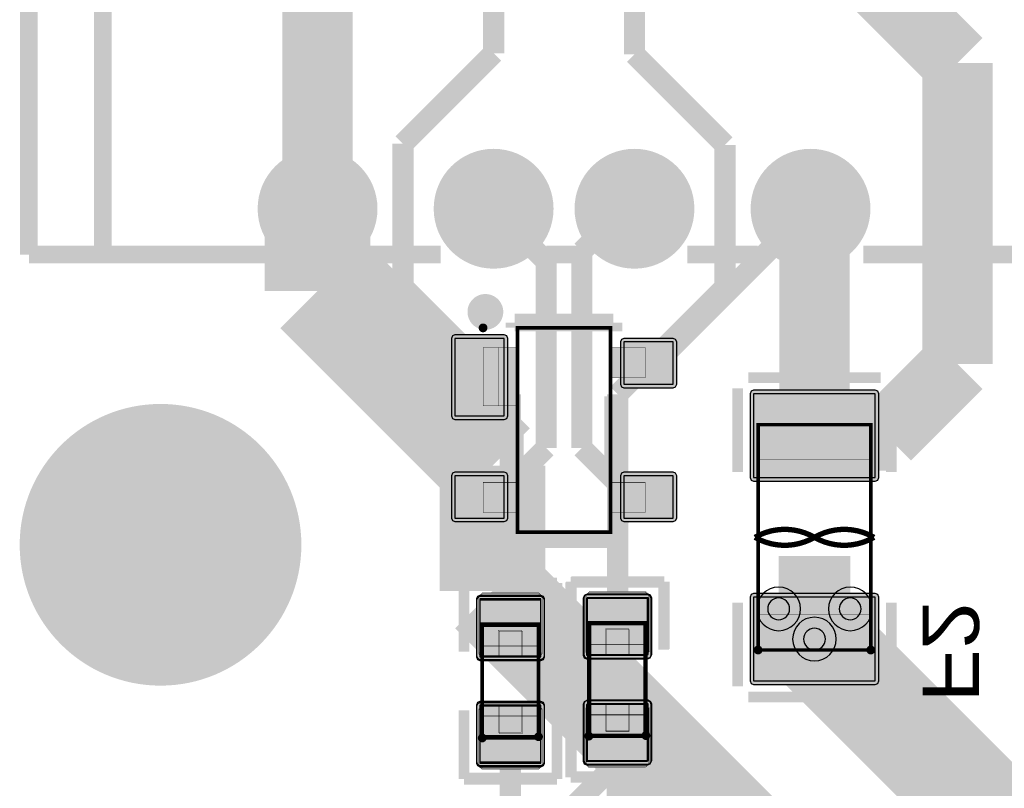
# Model space of a CAD drawing. Header units: millimetres. Extents: x -8 to 125, y -6 to 113.
# Tile 81 of 142: x 55 to 68, y 83 to 93. Entities that reach past the tile are written whole.
import ezdxf
from ezdxf.enums import TextEntityAlignment as Align

# ---------------------------------------------------------------- set-up
doc = ezdxf.new("R2010")
doc.units = ezdxf.units.MM
for name, color, linetype, true_color in [('Bottom Layer', 7, 'Continuous', 0x0000ff), ('Bottom Paste Mask Layer', 7, 'Continuous', 0x800000), ('Bottom Silkscreen Layer', 7, 'Continuous', 0x66cc33), ('Bottom Solder Mask Layer', 7, 'Continuous', 0xaa00ff), ('Component Marking Layer', 7, 'Continuous', 0x66ffcc), ('Component Shape Layer', 7, 'Continuous', 0x00cccc), ('Document Layer', 7, 'Continuous', 0xffffff), ('Hole Layer', 7, 'Continuous', 0x222222), ('Inner2', 7, 'Continuous', 0x008000), ('Multi-Layer', 7, 'Continuous', 0xc0c0c0), ('Pin Floating Layer', 7, 'Continuous', 0xff99ff), ('Pin Soldering Layer', 7, 'Continuous', 0xcc9999), ('Top Layer', 7, 'Continuous', 0xff0000), ('Top Paste Mask Layer', 7, 'Continuous', 0x808080), ('Top Silkscreen Layer', 7, 'Continuous', 0xffcc00), ('Top Solder Mask Layer', 7, 'Continuous', 0x800080)]:
    doc.layers.add(name, color=color, linetype=linetype, true_color=true_color)
doc.styles.get("Standard").update_dxf_attribs({"font": 'arial.ttf'})

msp = doc.modelspace()

# ---------------------------------------------------------------- hatches: boundary and pattern name
at = {"layer": 'Bottom Layer'}
for points in [[(57.93, 90.772, 1), (59.53, 90.772, 1)], [(60.43, 90.772, 1), (62.03, 90.772, 1)], [(62.43, 90.772, 1), (64.03, 90.772, 1)], [(64.93, 90.772, 1), (66.53, 90.772, 1)], [(64.922, 86.956), (66.65, 86.956), (66.65, 88.146), (64.922, 88.146)], [(61.036, 84.407), (61.9, 84.407), (61.9, 85.214), (61.036, 85.214)], [(62.551, 84.433), (63.415, 84.433), (63.415, 85.239), (62.551, 85.239)], [(64.922, 84.066), (66.65, 84.066), (66.65, 85.256), (64.922, 85.256)], [(61.036, 82.9), (61.9, 82.9), (61.9, 83.707), (61.036, 83.707)], [(62.551, 82.926), (63.415, 82.926), (63.415, 83.733), (62.551, 83.733)]]:
    msp.add_hatch(color=256, dxfattribs=at).paths.add_polyline_path(points)
at = {"layer": 'Bottom Paste Mask Layer'}
for points in [[(64.922, 86.956), (66.65, 86.956), (66.65, 88.146), (64.922, 88.146)], [(61.918, 85.252), (61.918, 84.452), (61.868, 84.402), (61.64, 84.402), (61.64, 84.772), (61.31, 84.772), (61.31, 84.402), (61.068, 84.402), (61.018, 84.452), (61.018, 85.252), (61.068, 85.302), (61.868, 85.302)], [(63.433, 85.278), (63.433, 84.478), (63.383, 84.428), (63.155, 84.428), (63.155, 84.798), (62.826, 84.798), (62.826, 84.428), (62.583, 84.428), (62.533, 84.478), (62.533, 85.278), (62.583, 85.328), (63.383, 85.328)], [(64.922, 84.066), (66.65, 84.066), (66.65, 85.256), (64.922, 85.256)], [(61.868, 83.702), (61.64, 83.702), (61.64, 83.322), (61.31, 83.322), (61.31, 83.702), (61.068, 83.702), (61.018, 83.652), (61.018, 82.862), (61.068, 82.812), (61.868, 82.812), (61.918, 82.862), (61.918, 83.652)], [(63.383, 83.728), (63.155, 83.728), (63.155, 83.348), (62.826, 83.348), (62.826, 83.728), (62.583, 83.728), (62.533, 83.678), (62.533, 82.888), (62.583, 82.838), (63.383, 82.838), (63.433, 82.888), (63.433, 83.678)]]:
    msp.add_hatch(color=256, dxfattribs=at).paths.add_polyline_path(points)
at = {"layer": 'Bottom Solder Mask Layer'}
for points in [[(64.922, 86.905), (66.65, 86.905), (66.686, 86.92), (66.701, 86.956), (66.701, 88.146), (66.686, 88.182), (66.65, 88.197), (64.922, 88.197), (64.886, 88.182), (64.871, 88.146), (64.871, 86.956), (64.886, 86.92)], [(62.551, 84.382), (63.415, 84.382), (63.451, 84.397), (63.466, 84.433), (63.466, 85.239), (63.451, 85.275), (63.415, 85.29), (62.551, 85.29), (62.516, 85.275), (62.501, 85.239), (62.501, 84.433), (62.516, 84.397)], [(64.922, 84.015), (66.65, 84.015), (66.686, 84.03), (66.701, 84.066), (66.701, 85.256), (66.686, 85.292), (66.65, 85.307), (64.922, 85.307), (64.886, 85.292), (64.871, 85.256), (64.871, 84.066), (64.886, 84.03)], [(61.036, 84.356), (61.9, 84.356), (61.936, 84.371), (61.951, 84.407), (61.951, 85.214), (61.936, 85.249), (61.9, 85.264), (61.036, 85.264), (61, 85.249), (60.985, 85.214), (60.985, 84.407), (61, 84.371)], [(61.036, 82.849), (61.9, 82.849), (61.936, 82.864), (61.951, 82.9), (61.951, 83.707), (61.936, 83.743), (61.9, 83.758), (61.036, 83.758), (61, 83.743), (60.985, 83.707), (60.985, 82.9), (61, 82.864)], [(62.551, 82.875), (63.415, 82.875), (63.451, 82.89), (63.466, 82.926), (63.466, 83.733), (63.451, 83.769), (63.415, 83.783), (62.551, 83.783), (62.516, 83.769), (62.501, 83.733), (62.501, 82.926), (62.516, 82.89)]]:
    msp.add_hatch(color=256, dxfattribs=at).paths.add_polyline_path(points)
at = {"layer": 'Component Marking Layer'}
for points in [[(61.02, 89.08, 1), (61.14, 89.08, 1)], [(64.926, 84.506, 1), (65.046, 84.506, 1)], [(66.526, 84.506, 1), (66.646, 84.506, 1)], [(61.808, 83.274, 1), (61.928, 83.274, 1)], [(62.523, 83.283, 1), (62.643, 83.283, 1)], [(63.332, 83.291, 1), (63.452, 83.291, 1)], [(61.008, 83.257, 1), (61.128, 83.257, 1)]]:
    msp.add_hatch(color=256, dxfattribs=at).paths.add_polyline_path(points)
at = {"layer": 'Hole Layer'}
for points in [[(58.23, 90.772, 1), (59.23, 90.772, 1)], [(60.73, 90.772, 1), (61.73, 90.772, 1)], [(62.73, 90.772, 1), (63.73, 90.772, 1)], [(65.23, 90.772, 1), (66.23, 90.772, 1)]]:
    msp.add_hatch(color=256, dxfattribs=at).paths.add_polyline_path(points)
at = {"layer": 'Multi-Layer'}
for points in [[(57.93, 90.772, 1), (59.53, 90.772, 1)], [(57.93, 90.772, 1), (59.53, 90.772, 1)], [(57.93, 90.772, 1), (59.53, 90.772, 1)], [(60.43, 90.772, 1), (62.03, 90.772, 1)], [(60.43, 90.772, 1), (62.03, 90.772, 1)], [(60.43, 90.772, 1), (62.03, 90.772, 1)], [(62.43, 90.772, 1), (64.03, 90.772, 1)], [(62.43, 90.772, 1), (64.03, 90.772, 1)], [(62.43, 90.772, 1), (64.03, 90.772, 1)], [(64.93, 90.772, 1), (66.53, 90.772, 1)], [(64.93, 90.772, 1), (66.53, 90.772, 1)], [(64.93, 90.772, 1), (66.53, 90.772, 1)], [(54.5, 86, 1), (58.5, 86, 1)]]:
    msp.add_hatch(color=256, dxfattribs=at).paths.add_polyline_path(points)
at = {"layer": 'Pin Floating Layer'}
for points in [[(61.58, 88.803), (61.58, 87.973), (61.293, 87.973), (61.293, 88.803)], [(62.87, 88.803), (63.09, 88.803), (63.09, 88.373), (62.87, 88.373)], [(61.37, 86.887), (61.59, 86.887), (61.59, 86.457), (61.37, 86.457)], [(62.87, 86.887), (63.09, 86.887), (63.09, 86.457), (62.87, 86.457)]]:
    msp.add_hatch(color=256, dxfattribs=at).paths.add_polyline_path(points)
at = {"layer": 'Pin Soldering Layer'}
for points in [[(61.08, 88.803), (61.38, 88.803), (61.38, 87.973), (61.08, 87.973)], [(63.08, 88.803), (63.38, 88.803), (63.38, 88.373), (63.08, 88.373)], [(64.986, 87.206), (64.986, 87.706), (66.586, 87.706), (66.586, 87.206)], [(66.586, 87.206), (66.586, 87.706), (64.986, 87.706), (64.986, 87.206)], [(61.08, 86.887), (61.38, 86.887), (61.38, 86.457), (61.08, 86.457)], [(63.08, 86.887), (63.38, 86.887), (63.38, 86.457), (63.08, 86.457)], [(61.868, 84.874), (61.068, 84.874), (61.068, 84.574), (61.868, 84.574)], [(62.583, 84.883), (63.383, 84.883), (63.383, 84.583), (62.583, 84.583)], [(63.392, 84.891), (62.592, 84.891), (62.592, 84.591), (63.392, 84.591)], [(64.986, 84.506), (64.986, 85.006), (66.586, 85.006), (66.586, 84.506)], [(66.586, 84.506), (66.586, 85.006), (64.986, 85.006), (64.986, 84.506)], [(61.068, 84.857), (61.868, 84.857), (61.868, 84.557), (61.068, 84.557)], [(61.868, 83.274), (61.068, 83.274), (61.068, 83.574), (61.868, 83.574)], [(61.068, 83.257), (61.868, 83.257), (61.868, 83.557), (61.068, 83.557)], [(62.583, 83.283), (63.383, 83.283), (63.383, 83.583), (62.583, 83.583)], [(63.392, 83.291), (62.592, 83.291), (62.592, 83.591), (63.392, 83.591)]]:
    msp.add_hatch(color=256, dxfattribs=at).paths.add_polyline_path(points)
at = {"layer": 'Top Layer'}
for points in [[(57.93, 90.772, 1), (59.53, 90.772, 1)], [(60.43, 90.772, 1), (62.03, 90.772, 1)], [(62.43, 90.772, 1), (64.03, 90.772, 1)], [(64.93, 90.772, 1), (66.53, 90.772, 1)], [(61.38, 88.93), (60.68, 88.93), (60.68, 87.83), (61.38, 87.83)], [(63.78, 88.88), (63.08, 88.88), (63.08, 88.28), (63.78, 88.28)], [(64.922, 86.956), (66.65, 86.956), (66.65, 88.146), (64.922, 88.146)], [(61.38, 86.98), (60.68, 86.98), (60.68, 86.38), (61.38, 86.38)], [(63.78, 86.98), (63.08, 86.98), (63.08, 86.38), (63.78, 86.38)], [(61.036, 84.424), (61.9, 84.424), (61.9, 85.231), (61.036, 85.231)], [(62.56, 84.442), (63.424, 84.442), (63.424, 85.248), (62.56, 85.248)], [(64.922, 84.066), (66.65, 84.066), (66.65, 85.256), (64.922, 85.256)], [(61.036, 82.918), (61.9, 82.918), (61.9, 83.724), (61.036, 83.724)], [(62.56, 82.935), (63.424, 82.935), (63.424, 83.741), (62.56, 83.741)]]:
    msp.add_hatch(color=256, dxfattribs=at).paths.add_polyline_path(points)
at = {"layer": 'Top Paste Mask Layer'}
for points in [[(57.93, 90.772, 1), (59.53, 90.772, 1)], [(60.43, 90.772, 1), (62.03, 90.772, 1)], [(62.43, 90.772, 1), (64.03, 90.772, 1)], [(64.93, 90.772, 1), (66.53, 90.772, 1)], [(61.38, 88.93), (60.68, 88.93), (60.68, 87.83), (61.38, 87.83)], [(63.78, 88.88), (63.08, 88.88), (63.08, 88.28), (63.78, 88.28)], [(64.922, 86.956), (66.65, 86.956), (66.65, 88.146), (64.922, 88.146)], [(61.38, 86.98), (60.68, 86.98), (60.68, 86.38), (61.38, 86.38)], [(63.78, 86.98), (63.08, 86.98), (63.08, 86.38), (63.78, 86.38)], [(61.018, 85.269), (61.018, 84.469), (61.068, 84.419), (61.296, 84.419), (61.296, 84.789), (61.626, 84.789), (61.626, 84.419), (61.868, 84.419), (61.918, 84.469), (61.918, 85.269), (61.868, 85.319), (61.068, 85.319)], [(62.542, 85.286), (62.542, 84.486), (62.592, 84.436), (62.82, 84.436), (62.82, 84.806), (63.15, 84.806), (63.15, 84.436), (63.392, 84.436), (63.442, 84.486), (63.442, 85.286), (63.392, 85.336), (62.592, 85.336)], [(64.922, 84.066), (66.65, 84.066), (66.65, 85.256), (64.922, 85.256)], [(61.068, 83.719), (61.296, 83.719), (61.296, 83.339), (61.626, 83.339), (61.626, 83.719), (61.868, 83.719), (61.918, 83.669), (61.918, 82.879), (61.868, 82.829), (61.068, 82.829), (61.018, 82.879), (61.018, 83.669)], [(62.592, 83.736), (62.82, 83.736), (62.82, 83.356), (63.15, 83.356), (63.15, 83.736), (63.392, 83.736), (63.442, 83.686), (63.442, 82.896), (63.392, 82.846), (62.592, 82.846), (62.542, 82.896), (62.542, 83.686)]]:
    msp.add_hatch(color=256, dxfattribs=at).paths.add_polyline_path(points)
at = {"layer": 'Top Solder Mask Layer'}
for points in [[(57.879, 90.772, 1), (59.581, 90.772, 1)], [(60.379, 90.772, 1), (62.081, 90.772, 1)], [(62.379, 90.772, 1), (64.081, 90.772, 1)], [(64.879, 90.772, 1), (66.581, 90.772, 1)], [(61.38, 88.98), (60.68, 88.98), (60.645, 88.966), (60.63, 88.93), (60.63, 87.83), (60.645, 87.795), (60.68, 87.78), (61.38, 87.78), (61.416, 87.795), (61.43, 87.83), (61.43, 88.93), (61.416, 88.966)], [(63.78, 88.93), (63.08, 88.93), (63.045, 88.916), (63.03, 88.88), (63.03, 88.28), (63.045, 88.245), (63.08, 88.23), (63.78, 88.23), (63.815, 88.245), (63.83, 88.28), (63.83, 88.88), (63.815, 88.916)], [(64.922, 86.905), (66.65, 86.905), (66.686, 86.92), (66.701, 86.956), (66.701, 88.146), (66.686, 88.182), (66.65, 88.197), (64.922, 88.197), (64.886, 88.182), (64.871, 88.146), (64.871, 86.956), (64.886, 86.92)], [(61.38, 87.03), (60.68, 87.03), (60.645, 87.016), (60.63, 86.98), (60.63, 86.38), (60.645, 86.345), (60.68, 86.33), (61.38, 86.33), (61.416, 86.345), (61.43, 86.38), (61.43, 86.98), (61.416, 87.016)], [(63.78, 87.03), (63.08, 87.03), (63.045, 87.016), (63.03, 86.98), (63.03, 86.38), (63.045, 86.345), (63.08, 86.33), (63.78, 86.33), (63.815, 86.345), (63.83, 86.38), (63.83, 86.98), (63.815, 87.016)], [(62.56, 84.391), (63.424, 84.391), (63.46, 84.406), (63.475, 84.442), (63.475, 85.248), (63.46, 85.284), (63.424, 85.299), (62.56, 85.299), (62.524, 85.284), (62.509, 85.248), (62.509, 84.442), (62.524, 84.406)], [(64.922, 84.015), (66.65, 84.015), (66.686, 84.03), (66.701, 84.066), (66.701, 85.256), (66.686, 85.292), (66.65, 85.307), (64.922, 85.307), (64.886, 85.292), (64.871, 85.256), (64.871, 84.066), (64.886, 84.03)], [(61.036, 84.373), (61.9, 84.373), (61.936, 84.388), (61.951, 84.424), (61.951, 85.231), (61.936, 85.267), (61.9, 85.282), (61.036, 85.282), (61, 85.267), (60.985, 85.231), (60.985, 84.424), (61, 84.388)], [(61.036, 82.867), (61.9, 82.867), (61.936, 82.882), (61.951, 82.918), (61.951, 83.724), (61.936, 83.76), (61.9, 83.775), (61.036, 83.775), (61, 83.76), (60.985, 83.724), (60.985, 82.918), (61, 82.882)], [(62.56, 82.884), (63.424, 82.884), (63.46, 82.899), (63.475, 82.935), (63.475, 83.741), (63.46, 83.777), (63.424, 83.792), (62.56, 83.792), (62.524, 83.777), (62.509, 83.741), (62.509, 82.935), (62.524, 82.899)]]:
    msp.add_hatch(color=256, dxfattribs=at).paths.add_polyline_path(points)

# ---------------------------------------------------------------- linework, layer by layer
at = {"layer": 'Bottom Layer'}
for points, const_width in [([(58.73, 94.422), (58.73, 90.772)], 1), ([(66.238, 94.422), (67.818, 92.842)], 1), ([(61.23, 94.422), (61.23, 92.98)], 0.3), ([(63.23, 94.422), (63.23, 92.964)], 0.3), ([(67.818, 88.567), (67.818, 92.842)], 1), ([(61.23, 92.98), (59.944, 91.694)], 0.3), ([(63.23, 92.964), (64.516, 91.678)], 0.3), ([(59.944, 91.694), (59.944, 89.662)], 0.3), ([(64.516, 91.678), (64.516, 89.662)], 0.3), ([(59.944, 89.662), (61.468, 88.138)], 0.3), ([(64.516, 89.662), (62.992, 88.138)], 0.3), ([(66.802, 87.551), (67.818, 88.567)], 1), ([(61.468, 88.138), (61.468, 84.81)], 0.3), ([(62.992, 88.138), (62.992, 84.845)], 0.3), ([(65.786, 87.551), (66.802, 87.551)], 1), ([(62.992, 84.845), (62.983, 84.836)], 0.3), ([(62.983, 79.511), (62.983, 83.329)], 0.3), ([(61.468, 79.502), (61.468, 83.304)], 0.3)]:
    msp.add_lwpolyline(points, dxfattribs=dict(at, const_width=const_width))
for points in [[(64.922, 86.956), (66.65, 86.956), (66.65, 88.146), (64.922, 88.146)], [(61.036, 84.407), (61.9, 84.407), (61.9, 85.214), (61.036, 85.214)], [(62.551, 84.433), (63.415, 84.433), (63.415, 85.239), (62.551, 85.239)], [(64.922, 84.066), (66.65, 84.066), (66.65, 85.256), (64.922, 85.256)], [(61.036, 82.9), (61.9, 82.9), (61.9, 83.707), (61.036, 83.707)], [(62.551, 82.926), (63.415, 82.926), (63.415, 83.733), (62.551, 83.733)]]:
    msp.add_lwpolyline(points, close=True, dxfattribs=at)
at = {"layer": 'Bottom Paste Mask Layer'}
for points in [[(64.922, 86.956), (66.65, 86.956), (66.65, 88.146), (64.922, 88.146)], [(64.922, 84.066), (66.65, 84.066), (66.65, 85.256), (64.922, 85.256)]]:
    msp.add_lwpolyline(points, close=True, dxfattribs=at)
at = {"layer": 'Bottom Paste Mask Layer', "const_width": 0.00508}
for points in [[(61.918, 85.252), (61.918, 84.452), (61.868, 84.402), (61.64, 84.402), (61.64, 84.772), (61.31, 84.772), (61.31, 84.402), (61.068, 84.402), (61.018, 84.452), (61.018, 85.252), (61.068, 85.302), (61.868, 85.302)], [(61.918, 85.252), (61.918, 84.452), (61.868, 84.402), (61.64, 84.402), (61.64, 84.772), (61.31, 84.772), (61.31, 84.402), (61.068, 84.402), (61.018, 84.452), (61.018, 85.252), (61.068, 85.302), (61.868, 85.302)], [(63.433, 85.278), (63.433, 84.478), (63.383, 84.428), (63.155, 84.428), (63.155, 84.798), (62.826, 84.798), (62.826, 84.428), (62.583, 84.428), (62.533, 84.478), (62.533, 85.278), (62.583, 85.328), (63.383, 85.328)], [(63.433, 85.278), (63.433, 84.478), (63.383, 84.428), (63.155, 84.428), (63.155, 84.798), (62.826, 84.798), (62.826, 84.428), (62.583, 84.428), (62.533, 84.478), (62.533, 85.278), (62.583, 85.328), (63.383, 85.328)], [(61.868, 83.702), (61.64, 83.702), (61.64, 83.322), (61.31, 83.322), (61.31, 83.702), (61.068, 83.702), (61.018, 83.652), (61.018, 82.862), (61.068, 82.812), (61.868, 82.812), (61.918, 82.862), (61.918, 83.652)], [(61.868, 83.702), (61.64, 83.702), (61.64, 83.322), (61.31, 83.322), (61.31, 83.702), (61.068, 83.702), (61.018, 83.652), (61.018, 82.862), (61.068, 82.812), (61.868, 82.812), (61.918, 82.862), (61.918, 83.652)], [(63.383, 83.728), (63.155, 83.728), (63.155, 83.348), (62.826, 83.348), (62.826, 83.728), (62.583, 83.728), (62.533, 83.678), (62.533, 82.888), (62.583, 82.838), (63.383, 82.838), (63.433, 82.888), (63.433, 83.678)], [(63.383, 83.728), (63.155, 83.728), (63.155, 83.348), (62.826, 83.348), (62.826, 83.728), (62.583, 83.728), (62.533, 83.678), (62.533, 82.888), (62.583, 82.838), (63.383, 82.838), (63.433, 82.888), (63.433, 83.678)]]:
    msp.add_lwpolyline(points, close=True, dxfattribs=at)
at = {"layer": 'Bottom Silkscreen Layer', "const_width": 0.152}
for points in [[(66.726, 88.375), (64.846, 88.375)], [(66.726, 88.375), (64.846, 88.375)], [(64.694, 88.222), (64.694, 87.032)], [(64.694, 88.222), (64.694, 87.032)], [(66.879, 87.032), (66.879, 88.222)], [(66.879, 87.032), (66.879, 88.222)], [(60.808, 84.483), (60.808, 85.442)], [(60.808, 85.442), (62.129, 85.442)], [(60.808, 84.483), (60.808, 85.442)], [(60.808, 85.442), (62.129, 85.442)], [(62.129, 85.442), (62.129, 84.483)], [(62.129, 85.442), (62.129, 84.483)], [(62.323, 84.509), (62.323, 85.468)], [(62.323, 85.468), (63.644, 85.468)], [(62.323, 84.509), (62.323, 85.468)], [(62.323, 85.468), (63.644, 85.468)], [(63.644, 85.468), (63.644, 84.509)], [(63.644, 85.468), (63.644, 84.509)], [(64.694, 83.99), (64.694, 85.18)], [(64.694, 83.99), (64.694, 85.18)], [(66.879, 85.18), (66.879, 83.99)], [(66.879, 85.18), (66.879, 83.99)], [(66.726, 83.837), (64.846, 83.837)], [(66.726, 83.837), (64.846, 83.837)], [(60.808, 83.631), (60.808, 82.672)], [(60.808, 83.631), (60.808, 82.672)], [(62.129, 82.672), (62.129, 83.631)], [(62.129, 82.672), (62.129, 83.631)], [(62.323, 83.657), (62.323, 82.698)], [(62.323, 83.657), (62.323, 82.698)], [(63.644, 82.698), (63.644, 83.657)], [(63.644, 82.698), (63.644, 83.657)], [(62.323, 82.698), (63.644, 82.698)], [(62.323, 82.698), (63.644, 82.698)], [(60.808, 82.672), (62.129, 82.672)], [(60.808, 82.672), (62.129, 82.672)]]:
    msp.add_lwpolyline(points, dxfattribs=at)
at = {"layer": 'Bottom Silkscreen Layer', "const_width": 0.0762}
for points in [[(65.786, 86.106, 0.267949), (64.941, 86.106)], [(65.786, 86.106, 0.267949), (64.941, 86.106)], [(65.786, 86.106, 0.267949), (66.631, 86.106)], [(65.786, 86.106, 0.267949), (66.631, 86.106)]]:
    msp.add_lwpolyline(points, format="xyb", dxfattribs=at)
at = {"layer": 'Bottom Solder Mask Layer'}
for points in [[(64.922, 86.905), (66.65, 86.905), (66.686, 86.92), (66.701, 86.956), (66.701, 88.146), (66.686, 88.182), (66.65, 88.197), (64.922, 88.197), (64.886, 88.182), (64.871, 88.146), (64.871, 86.956), (64.886, 86.92)], [(62.551, 84.382), (63.415, 84.382), (63.451, 84.397), (63.466, 84.433), (63.466, 85.239), (63.451, 85.275), (63.415, 85.29), (62.551, 85.29), (62.516, 85.275), (62.501, 85.239), (62.501, 84.433), (62.516, 84.397)], [(64.922, 84.015), (66.65, 84.015), (66.686, 84.03), (66.701, 84.066), (66.701, 85.256), (66.686, 85.292), (66.65, 85.307), (64.922, 85.307), (64.886, 85.292), (64.871, 85.256), (64.871, 84.066), (64.886, 84.03)], [(61.036, 84.356), (61.9, 84.356), (61.936, 84.371), (61.951, 84.407), (61.951, 85.214), (61.936, 85.249), (61.9, 85.264), (61.036, 85.264), (61, 85.249), (60.985, 85.214), (60.985, 84.407), (61, 84.371)], [(61.036, 82.849), (61.9, 82.849), (61.936, 82.864), (61.951, 82.9), (61.951, 83.707), (61.936, 83.743), (61.9, 83.758), (61.036, 83.758), (61, 83.743), (60.985, 83.707), (60.985, 82.9), (61, 82.864)], [(62.551, 82.875), (63.415, 82.875), (63.451, 82.89), (63.466, 82.926), (63.466, 83.733), (63.451, 83.769), (63.415, 83.783), (62.551, 83.783), (62.516, 83.769), (62.501, 83.733), (62.501, 82.926), (62.516, 82.89)]]:
    msp.add_lwpolyline(points, close=True, dxfattribs=at)
at = {"layer": 'Component Marking Layer', "const_width": 0.00508}
for points in [[(61.02, 89.08, 1), (61.14, 89.08, 1)], [(64.926, 84.506, 1), (65.046, 84.506, 1)], [(66.526, 84.506, 1), (66.646, 84.506, 1)], [(61.808, 83.274, 1), (61.928, 83.274, 1)], [(62.523, 83.283, 1), (62.643, 83.283, 1)], [(63.332, 83.291, 1), (63.452, 83.291, 1)], [(61.008, 83.257, 1), (61.128, 83.257, 1)]]:
    msp.add_lwpolyline(points, format="xyb", close=True, dxfattribs=at)
at = {"layer": 'Component Shape Layer', "const_width": 0.0508}
for points in [[(62.891, 89.08), (62.89, 86.18), (62.23, 86.18), (61.57, 86.18), (61.57, 89.08), (62.23, 89.08)], [(62.891, 89.08), (62.89, 86.18), (62.23, 86.18), (61.57, 86.18), (61.57, 89.08), (62.23, 89.08)], [(64.986, 84.506), (64.986, 87.706), (66.586, 87.706), (66.586, 84.506)], [(66.586, 84.506), (66.586, 87.706), (64.986, 87.706), (64.986, 84.506)], [(64.986, 84.506), (64.986, 87.706), (66.586, 87.706), (66.586, 84.506)], [(66.586, 84.506), (66.586, 87.706), (64.986, 87.706), (64.986, 84.506)], [(61.868, 83.274), (61.068, 83.274), (61.068, 84.874), (61.868, 84.874)], [(61.868, 83.274), (61.068, 83.274), (61.068, 84.874), (61.868, 84.874)], [(61.068, 83.257), (61.868, 83.257), (61.868, 84.857), (61.068, 84.857)], [(61.068, 83.257), (61.868, 83.257), (61.868, 84.857), (61.068, 84.857)], [(62.583, 83.283), (63.383, 83.283), (63.383, 84.883), (62.583, 84.883)], [(62.583, 83.283), (63.383, 83.283), (63.383, 84.883), (62.583, 84.883)], [(63.392, 83.291), (62.592, 83.291), (62.592, 84.891), (63.392, 84.891)], [(63.392, 83.291), (62.592, 83.291), (62.592, 84.891), (63.392, 84.891)]]:
    msp.add_lwpolyline(points, close=True, dxfattribs=at)
at = {"layer": 'Document Layer', "const_width": 0.3}
msp.add_lwpolyline([(60.861, 88.57, 1), (61.161, 88.57, 1)], format="xyb", close=True, dxfattribs=at)
msp.add_lwpolyline([(60.861, 88.57, 1), (61.161, 88.57, 1)], format="xyb", close=True, dxfattribs=at)
at = {"layer": 'Hole Layer'}
for points in [[(65.123, 85.09, 1), (65.433, 85.09), (65.433, 85.09, 1), (65.123, 85.09)], [(66.139, 85.09, 1), (66.449, 85.09), (66.449, 85.09, 1), (66.139, 85.09)], [(65.631, 84.661, 1), (65.941, 84.661), (65.941, 84.661, 1), (65.631, 84.661)]]:
    msp.add_lwpolyline(points, format="xyb", dxfattribs=at)
at = {"layer": 'Inner2', "const_width": 1.5}
for points in [[(58.73, 90.772), (58.73, 89.606)], [(58.73, 89.606), (61.214, 87.122)], [(61.214, 87.122), (61.214, 85.344)], [(61.214, 85.344), (71.374, 75.184)], [(65.278, 85.09), (66.294, 85.09)], [(65.786, 84.661), (75.009, 75.438)]]:
    msp.add_lwpolyline(points, dxfattribs=at)
at = {"layer": 'Multi-Layer'}
for points in [[(64.968, 85.09, 1), (65.588, 85.09), (65.588, 85.09, 1), (64.968, 85.09)], [(65.984, 85.09, 1), (66.604, 85.09), (66.604, 85.09, 1), (65.984, 85.09)], [(65.476, 84.661, 1), (66.096, 84.661), (66.096, 84.661, 1), (65.476, 84.661)]]:
    msp.add_lwpolyline(points, format="xyb", dxfattribs=at)
at = {"layer": 'Pin Floating Layer', "const_width": 0.00508}
for points in [[(61.58, 88.803), (61.58, 87.973), (61.293, 87.973), (61.293, 88.803)], [(61.58, 88.803), (61.58, 87.973), (61.293, 87.973), (61.293, 88.803)], [(62.87, 88.803), (63.09, 88.803), (63.09, 88.373), (62.87, 88.373)], [(62.87, 88.803), (63.09, 88.803), (63.09, 88.373), (62.87, 88.373)], [(61.37, 86.887), (61.59, 86.887), (61.59, 86.457), (61.37, 86.457)], [(61.37, 86.887), (61.59, 86.887), (61.59, 86.457), (61.37, 86.457)], [(62.87, 86.887), (63.09, 86.887), (63.09, 86.457), (62.87, 86.457)], [(62.87, 86.887), (63.09, 86.887), (63.09, 86.457), (62.87, 86.457)]]:
    msp.add_lwpolyline(points, close=True, dxfattribs=at)
at = {"layer": 'Pin Soldering Layer', "const_width": 0.00508}
for points in [[(61.08, 88.803), (61.38, 88.803), (61.38, 87.973), (61.08, 87.973)], [(61.08, 88.803), (61.38, 88.803), (61.38, 87.973), (61.08, 87.973)], [(63.08, 88.803), (63.38, 88.803), (63.38, 88.373), (63.08, 88.373)], [(63.08, 88.803), (63.38, 88.803), (63.38, 88.373), (63.08, 88.373)], [(64.986, 87.206), (64.986, 87.706), (66.586, 87.706), (66.586, 87.206)], [(66.586, 87.206), (66.586, 87.706), (64.986, 87.706), (64.986, 87.206)], [(64.986, 87.206), (64.986, 87.706), (66.586, 87.706), (66.586, 87.206)], [(66.586, 87.206), (66.586, 87.706), (64.986, 87.706), (64.986, 87.206)], [(61.08, 86.887), (61.38, 86.887), (61.38, 86.457), (61.08, 86.457)], [(61.08, 86.887), (61.38, 86.887), (61.38, 86.457), (61.08, 86.457)], [(63.08, 86.887), (63.38, 86.887), (63.38, 86.457), (63.08, 86.457)], [(63.08, 86.887), (63.38, 86.887), (63.38, 86.457), (63.08, 86.457)], [(64.986, 84.506), (64.986, 85.006), (66.586, 85.006), (66.586, 84.506)], [(66.586, 84.506), (66.586, 85.006), (64.986, 85.006), (64.986, 84.506)], [(64.986, 84.506), (64.986, 85.006), (66.586, 85.006), (66.586, 84.506)], [(66.586, 84.506), (66.586, 85.006), (64.986, 85.006), (64.986, 84.506)], [(61.868, 84.874), (61.068, 84.874), (61.068, 84.574), (61.868, 84.574)], [(61.868, 84.874), (61.068, 84.874), (61.068, 84.574), (61.868, 84.574)], [(62.583, 84.883), (63.383, 84.883), (63.383, 84.583), (62.583, 84.583)], [(62.583, 84.883), (63.383, 84.883), (63.383, 84.583), (62.583, 84.583)], [(63.392, 84.891), (62.592, 84.891), (62.592, 84.591), (63.392, 84.591)], [(63.392, 84.891), (62.592, 84.891), (62.592, 84.591), (63.392, 84.591)], [(61.068, 84.857), (61.868, 84.857), (61.868, 84.557), (61.068, 84.557)], [(61.068, 84.857), (61.868, 84.857), (61.868, 84.557), (61.068, 84.557)], [(61.868, 83.274), (61.068, 83.274), (61.068, 83.574), (61.868, 83.574)], [(61.868, 83.274), (61.068, 83.274), (61.068, 83.574), (61.868, 83.574)], [(61.068, 83.257), (61.868, 83.257), (61.868, 83.557), (61.068, 83.557)], [(61.068, 83.257), (61.868, 83.257), (61.868, 83.557), (61.068, 83.557)], [(62.583, 83.283), (63.383, 83.283), (63.383, 83.583), (62.583, 83.583)], [(62.583, 83.283), (63.383, 83.283), (63.383, 83.583), (62.583, 83.583)], [(63.392, 83.291), (62.592, 83.291), (62.592, 83.591), (63.392, 83.591)], [(63.392, 83.291), (62.592, 83.291), (62.592, 83.591), (63.392, 83.591)]]:
    msp.add_lwpolyline(points, close=True, dxfattribs=at)
at = {"layer": 'Top Layer'}
for points, const_width in [([(65.73, 90.772), (65.786, 90.716)], 1), ([(65.786, 90.716), (65.786, 87.551)], 1), ([(58.73, 90.772), (61.03, 88.472)], 0.3), ([(61.23, 90.772), (61.976, 90.026)], 0.3), ([(63.086, 90.772), (62.484, 90.17)], 0.3), ([(63.23, 90.772), (63.086, 90.772)], 0.3), ([(63.538, 88.58), (65.73, 90.772)], 0.3), ([(62.484, 90.17), (62.484, 87.376)], 0.3), ([(61.976, 90.026), (61.976, 87.376)], 0.3), ([(63.43, 88.58), (63.538, 88.58)], 0.3), ([(61.03, 88.472), (61.03, 88.38)], 0.3), ([(61.976, 87.376), (61.28, 86.68)], 0.3), ([(62.484, 87.376), (63.18, 86.68)], 0.3), ([(61.28, 86.68), (61.03, 86.68)], 0.3), ([(61.03, 86.68), (61.468, 86.242)], 0.3), ([(62.992, 86.369), (63.304, 86.68)], 0.3), ([(63.304, 86.68), (63.43, 86.68)], 0.3), ([(62.992, 84.845), (62.992, 86.369)], 0.3), ([(61.468, 86.242), (61.468, 84.828)], 0.3), ([(61.468, 82.296), (61.468, 83.321)], 0.3), ([(62.992, 82.914), (62.992, 83.338)], 0.3), ([(59.746, 79.668), (62.992, 82.914)], 0.3)]:
    msp.add_lwpolyline(points, dxfattribs=dict(at, const_width=const_width))
for points in [[(61.38, 88.93), (60.68, 88.93), (60.68, 87.83), (61.38, 87.83)], [(63.78, 88.88), (63.08, 88.88), (63.08, 88.28), (63.78, 88.28)], [(64.922, 86.956), (66.65, 86.956), (66.65, 88.146), (64.922, 88.146)], [(61.38, 86.98), (60.68, 86.98), (60.68, 86.38), (61.38, 86.38)], [(63.78, 86.98), (63.08, 86.98), (63.08, 86.38), (63.78, 86.38)], [(61.036, 84.424), (61.9, 84.424), (61.9, 85.231), (61.036, 85.231)], [(62.56, 84.442), (63.424, 84.442), (63.424, 85.248), (62.56, 85.248)], [(64.922, 84.066), (66.65, 84.066), (66.65, 85.256), (64.922, 85.256)], [(61.036, 82.918), (61.9, 82.918), (61.9, 83.724), (61.036, 83.724)], [(62.56, 82.935), (63.424, 82.935), (63.424, 83.741), (62.56, 83.741)]]:
    msp.add_lwpolyline(points, close=True, dxfattribs=at)
at = {"layer": 'Top Paste Mask Layer'}
for points in [[(61.38, 88.93), (60.68, 88.93), (60.68, 87.83), (61.38, 87.83)], [(63.78, 88.88), (63.08, 88.88), (63.08, 88.28), (63.78, 88.28)], [(64.922, 86.956), (66.65, 86.956), (66.65, 88.146), (64.922, 88.146)], [(61.38, 86.98), (60.68, 86.98), (60.68, 86.38), (61.38, 86.38)], [(63.78, 86.98), (63.08, 86.98), (63.08, 86.38), (63.78, 86.38)], [(64.922, 84.066), (66.65, 84.066), (66.65, 85.256), (64.922, 85.256)]]:
    msp.add_lwpolyline(points, close=True, dxfattribs=at)
at = {"layer": 'Top Paste Mask Layer', "const_width": 0.00508}
for points in [[(61.018, 85.269), (61.018, 84.469), (61.068, 84.419), (61.296, 84.419), (61.296, 84.789), (61.626, 84.789), (61.626, 84.419), (61.868, 84.419), (61.918, 84.469), (61.918, 85.269), (61.868, 85.319), (61.068, 85.319)], [(61.018, 85.269), (61.018, 84.469), (61.068, 84.419), (61.296, 84.419), (61.296, 84.789), (61.626, 84.789), (61.626, 84.419), (61.868, 84.419), (61.918, 84.469), (61.918, 85.269), (61.868, 85.319), (61.068, 85.319)], [(62.542, 85.286), (62.542, 84.486), (62.592, 84.436), (62.82, 84.436), (62.82, 84.806), (63.15, 84.806), (63.15, 84.436), (63.392, 84.436), (63.442, 84.486), (63.442, 85.286), (63.392, 85.336), (62.592, 85.336)], [(62.542, 85.286), (62.542, 84.486), (62.592, 84.436), (62.82, 84.436), (62.82, 84.806), (63.15, 84.806), (63.15, 84.436), (63.392, 84.436), (63.442, 84.486), (63.442, 85.286), (63.392, 85.336), (62.592, 85.336)], [(61.068, 83.719), (61.296, 83.719), (61.296, 83.339), (61.626, 83.339), (61.626, 83.719), (61.868, 83.719), (61.918, 83.669), (61.918, 82.879), (61.868, 82.829), (61.068, 82.829), (61.018, 82.879), (61.018, 83.669)], [(61.068, 83.719), (61.296, 83.719), (61.296, 83.339), (61.626, 83.339), (61.626, 83.719), (61.868, 83.719), (61.918, 83.669), (61.918, 82.879), (61.868, 82.829), (61.068, 82.829), (61.018, 82.879), (61.018, 83.669)], [(62.592, 83.736), (62.82, 83.736), (62.82, 83.356), (63.15, 83.356), (63.15, 83.736), (63.392, 83.736), (63.442, 83.686), (63.442, 82.896), (63.392, 82.846), (62.592, 82.846), (62.542, 82.896), (62.542, 83.686)], [(62.592, 83.736), (62.82, 83.736), (62.82, 83.356), (63.15, 83.356), (63.15, 83.736), (63.392, 83.736), (63.442, 83.686), (63.442, 82.896), (63.392, 82.846), (62.592, 82.846), (62.542, 82.896), (62.542, 83.686)]]:
    msp.add_lwpolyline(points, close=True, dxfattribs=at)
at = {"layer": 'Top Silkscreen Layer'}
for points, const_width in [([(54.63, 90.122), (54.63, 94.599)], 0.254), ([(54.63, 90.122), (54.63, 94.599)], 0.254), ([(55.68, 94.291), (55.68, 90.122)], 0.254), ([(55.68, 94.291), (55.68, 90.122)], 0.254), ([(54.63, 90.122), (57.98, 90.122)], 0.254), ([(54.63, 90.122), (57.98, 90.122)], 0.254), ([(59.48, 90.122), (60.48, 90.122)], 0.254), ([(59.48, 90.122), (60.48, 90.122)], 0.254), ([(61.98, 90.122), (62.48, 90.122)], 0.254), ([(61.98, 90.122), (62.48, 90.122)], 0.254), ([(63.98, 90.122), (64.98, 90.122)], 0.254), ([(63.98, 90.122), (64.98, 90.122)], 0.254), ([(66.48, 90.122), (69.83, 90.122)], 0.254), ([(66.48, 90.122), (69.83, 90.122)], 0.254), ([(61.53, 89.156), (61.53, 89.081)], 0.254), ([(61.53, 89.156), (62.93, 89.156)], 0.254), ([(61.53, 89.156), (61.53, 89.081)], 0.254), ([(61.53, 89.156), (62.93, 89.156)], 0.254), ([(62.93, 89.156), (62.93, 89.031)], 0.254), ([(62.93, 89.156), (62.93, 89.031)], 0.254), ([(64.846, 88.375), (66.726, 88.375)], 0.152), ([(64.846, 88.375), (66.726, 88.375)], 0.152), ([(62.93, 88.107), (62.93, 87.157)], 0.254), ([(62.93, 88.107), (62.93, 87.157)], 0.254), ([(64.694, 87.032), (64.694, 88.222)], 0.152), ([(64.694, 87.032), (64.694, 88.222)], 0.152), ([(66.879, 88.222), (66.879, 87.032)], 0.152), ([(66.879, 88.222), (66.879, 87.032)], 0.152), ([(61.53, 87.657), (61.53, 87.157)], 0.254), ([(61.53, 87.657), (61.53, 87.157)], 0.254), ([(61.53, 86.207), (61.53, 86.082)], 0.254), ([(61.53, 86.207), (61.53, 86.082)], 0.254), ([(62.93, 86.207), (62.93, 86.082)], 0.254), ([(62.93, 86.207), (62.93, 86.082)], 0.254), ([(61.53, 86.082), (62.93, 86.082)], 0.254), ([(61.53, 86.082), (62.93, 86.082)], 0.254), ([(62.129, 85.459), (60.808, 85.459)], 0.152), ([(60.808, 85.459), (60.808, 84.5)], 0.152), ([(62.129, 85.459), (60.808, 85.459)], 0.152), ([(60.808, 85.459), (60.808, 84.5)], 0.152), ([(62.129, 84.5), (62.129, 85.459)], 0.152), ([(62.129, 84.5), (62.129, 85.459)], 0.152), ([(63.653, 85.477), (62.332, 85.477)], 0.152), ([(62.332, 85.477), (62.332, 84.518)], 0.152), ([(63.653, 85.477), (62.332, 85.477)], 0.152), ([(62.332, 85.477), (62.332, 84.518)], 0.152), ([(63.653, 84.518), (63.653, 85.477)], 0.152), ([(63.653, 84.518), (63.653, 85.477)], 0.152), ([(64.694, 85.18), (64.694, 83.99)], 0.152), ([(64.694, 85.18), (64.694, 83.99)], 0.152), ([(66.879, 83.99), (66.879, 85.18)], 0.152), ([(66.879, 83.99), (66.879, 85.18)], 0.152), ([(64.846, 83.837), (66.726, 83.837)], 0.152), ([(64.846, 83.837), (66.726, 83.837)], 0.152), ([(60.808, 82.689), (60.808, 83.648)], 0.152), ([(60.808, 82.689), (60.808, 83.648)], 0.152), ([(62.129, 83.648), (62.129, 82.689)], 0.152), ([(62.129, 83.648), (62.129, 82.689)], 0.152), ([(62.332, 82.706), (62.332, 83.665)], 0.152), ([(62.332, 82.706), (62.332, 83.665)], 0.152), ([(63.653, 83.665), (63.653, 82.706)], 0.152), ([(63.653, 83.665), (63.653, 82.706)], 0.152), ([(63.653, 82.706), (62.332, 82.706)], 0.152), ([(63.653, 82.706), (62.332, 82.706)], 0.152), ([(62.129, 82.689), (60.808, 82.689)], 0.152), ([(62.129, 82.689), (60.808, 82.689)], 0.152)]:
    msp.add_lwpolyline(points, dxfattribs=dict(at, const_width=const_width))
at = {"layer": 'Top Silkscreen Layer', "const_width": 0.254}
msp.add_lwpolyline([(60.986, 89.307, 1), (61.24, 89.307, 1)], format="xyb", close=True, dxfattribs=at)
msp.add_lwpolyline([(60.986, 89.307, 1), (61.24, 89.307, 1)], format="xyb", close=True, dxfattribs=at)
at = {"layer": 'Top Silkscreen Layer', "const_width": 0.0762}
for points in [[(65.786, 86.106, -0.267949), (64.941, 86.106)], [(65.786, 86.106, -0.267949), (64.941, 86.106)], [(65.786, 86.106, -0.267949), (66.631, 86.106)], [(65.786, 86.106, -0.267949), (66.631, 86.106)]]:
    msp.add_lwpolyline(points, format="xyb", dxfattribs=at)
at = {"layer": 'Top Solder Mask Layer'}
for points in [[(61.38, 88.98), (60.68, 88.98), (60.645, 88.966), (60.63, 88.93), (60.63, 87.83), (60.645, 87.795), (60.68, 87.78), (61.38, 87.78), (61.416, 87.795), (61.43, 87.83), (61.43, 88.93), (61.416, 88.966)], [(63.78, 88.93), (63.08, 88.93), (63.045, 88.916), (63.03, 88.88), (63.03, 88.28), (63.045, 88.245), (63.08, 88.23), (63.78, 88.23), (63.815, 88.245), (63.83, 88.28), (63.83, 88.88), (63.815, 88.916)], [(64.922, 86.905), (66.65, 86.905), (66.686, 86.92), (66.701, 86.956), (66.701, 88.146), (66.686, 88.182), (66.65, 88.197), (64.922, 88.197), (64.886, 88.182), (64.871, 88.146), (64.871, 86.956), (64.886, 86.92)], [(61.38, 87.03), (60.68, 87.03), (60.645, 87.016), (60.63, 86.98), (60.63, 86.38), (60.645, 86.345), (60.68, 86.33), (61.38, 86.33), (61.416, 86.345), (61.43, 86.38), (61.43, 86.98), (61.416, 87.016)], [(63.78, 87.03), (63.08, 87.03), (63.045, 87.016), (63.03, 86.98), (63.03, 86.38), (63.045, 86.345), (63.08, 86.33), (63.78, 86.33), (63.815, 86.345), (63.83, 86.38), (63.83, 86.98), (63.815, 87.016)], [(62.56, 84.391), (63.424, 84.391), (63.46, 84.406), (63.475, 84.442), (63.475, 85.248), (63.46, 85.284), (63.424, 85.299), (62.56, 85.299), (62.524, 85.284), (62.509, 85.248), (62.509, 84.442), (62.524, 84.406)], [(64.922, 84.015), (66.65, 84.015), (66.686, 84.03), (66.701, 84.066), (66.701, 85.256), (66.686, 85.292), (66.65, 85.307), (64.922, 85.307), (64.886, 85.292), (64.871, 85.256), (64.871, 84.066), (64.886, 84.03)], [(61.036, 84.373), (61.9, 84.373), (61.936, 84.388), (61.951, 84.424), (61.951, 85.231), (61.936, 85.267), (61.9, 85.282), (61.036, 85.282), (61, 85.267), (60.985, 85.231), (60.985, 84.424), (61, 84.388)], [(61.036, 82.867), (61.9, 82.867), (61.936, 82.882), (61.951, 82.918), (61.951, 83.724), (61.936, 83.76), (61.9, 83.775), (61.036, 83.775), (61, 83.76), (60.985, 83.724), (60.985, 82.918), (61, 82.882)], [(62.56, 82.884), (63.424, 82.884), (63.46, 82.899), (63.475, 82.935), (63.475, 83.741), (63.46, 83.777), (63.424, 83.792), (62.56, 83.792), (62.524, 83.777), (62.509, 83.741), (62.509, 82.935), (62.524, 82.899)]]:
    msp.add_lwpolyline(points, close=True, dxfattribs=at)

# ---------------------------------------------------------------- texts
at = {"layer": 'Bottom Silkscreen Layer', "text_generation_flag": 2, "width": 1.1}
msp.add_text('F2', height=0.8001, rotation=270, dxfattribs=at).set_placement((67.082, 83.761), align=Align.BOTTOM_LEFT)

doc.saveas('drawing.dxf')
